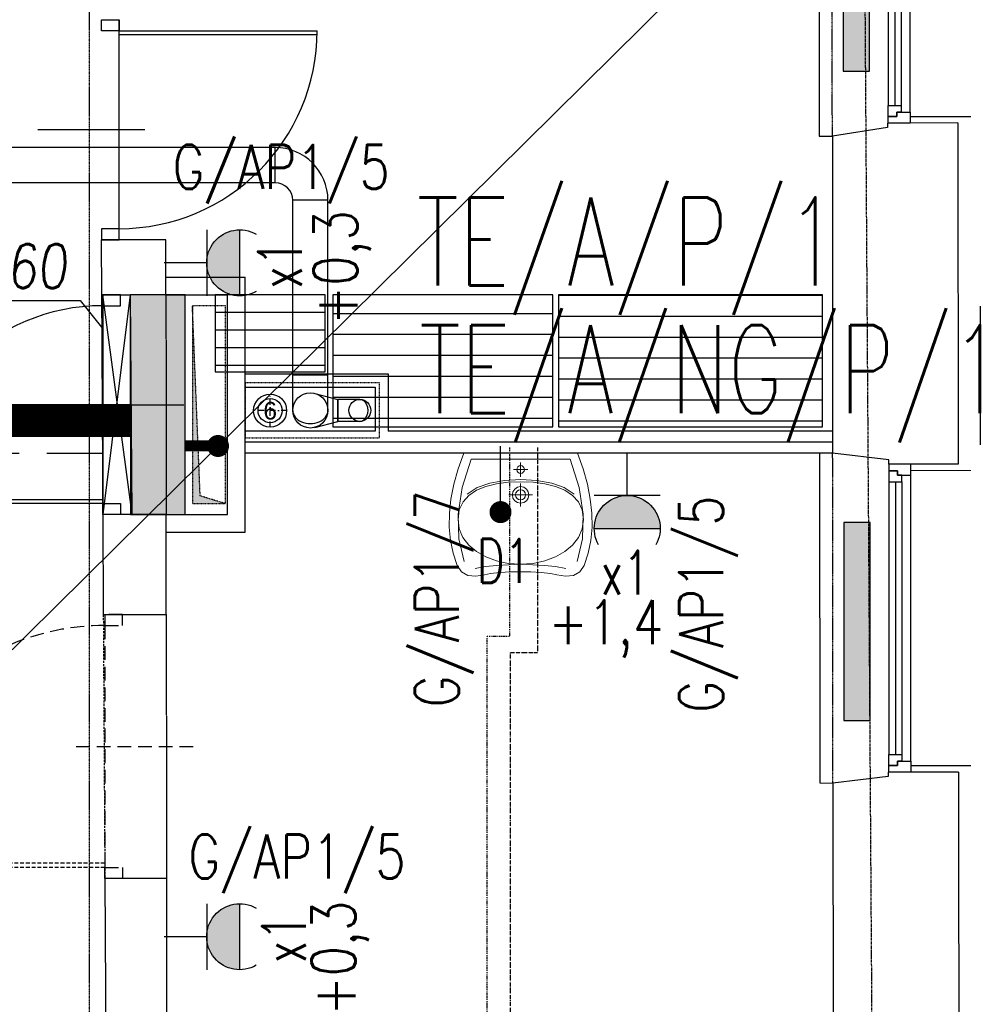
# Model space of a CAD drawing. Header units: inches. Extents: x -145354 to -97635, y 38777 to 78670.
# Tile 76 of 231: x -142027 to -141598, y 49564 to 50012. Entities that reach past the tile are written whole.
import ezdxf
from ezdxf.enums import TextEntityAlignment as Align

# ---------------------------------------------------------------- set-up
doc = ezdxf.new("R2010")
doc.units = ezdxf.units.IN
doc.header["$MEASUREMENT"] = 0
for name, pattern in [('00-inst$0$DASHDOT', [1, 0.5, -0.25, 0, -0.25]), ('CENTER', [2, 1.25, -0.25, 0.25, -0.25]), ('DASHDOT', [1, 0.5, -0.25, 0, -0.25]), ('DASHED', [0.75, 0.5, -0.25]), ('DASHED2', [0.375, 0.25, -0.125]), ('DIVIDE', [31.75, 12.7, -6.35, 0, -6.35, 0, -6.35])]:
    doc.linetypes.add(name, pattern=pattern)
doc.layers.get('0').update_dxf_attribs({"color": 101})
for name, color, linetype in [('Drz---drzwi', 5, 'Continuous'), ('E35', 6, 'Continuous'), ('E50', 3, 'Continuous'), ('E50_kor', 3, 'Continuous'), ('E90_kor', 6, 'Continuous'), ('Ins-kan', 54, 'Continuous'), ('Ins-went', 141, 'Continuous'), ('Mw-cr-rury', 160, 'DIVIDE'), ('Mw-wc-rury', 160, 'DASHDOT'), ('Okn---okna', 5, 'Continuous'), ('Os-osie glowne', 8, 'CENTER'), ('piony_K_nr', 240, 'Continuous'), ('Sc-cegla pelna', 32, 'Continuous'), ('Sc-gk', 120, 'Continuous'), ('Sc-gk-hatch', 8, 'Continuous'), ('Sc-izolacja term-obrys', 132, 'Continuous'), ('Sc-nad', 5, 'DASHED2'), ('Sc-nadproza kon', 5, 'DASHED2'), ('Sc-silikat', 61, 'Continuous'), ('Suf-widok', 8, 'Continuous'), ('W-idok', 9, 'Continuous'), ('W-otwor-strop', 126, 'Continuous'), ('Wym-wew', 8, 'Continuous'), ('Wyp-grzejniki', 56, 'Continuous'), ('Wyp-meble', 155, 'Continuous'), ('Wyp-sanitar', 131, 'Continuous')]:
    doc.layers.add(name, color=color, linetype=linetype)
doc.layers.get('Wym-wew').off()
doc.styles.add('ROMANS', font='romans', dxfattribs={"width": 0.85})
doc.styles.add('TYTUL2', font='ARIAL.TTF')
doc.linetypes.add('BATTING', pattern='A,0.0001,-0.1,[134,ltypeshp.shx,S=0.1,R=0,X=-0.1,Y=0],-0.2,[134,ltypeshp.shx,S=0.1,R=180,X=0.1,Y=0],-0.1', length=0.4001)

# ---------------------------------------------------------------- blocks, each defined once
blk = doc.blocks.new('G1')
at = {"layer": 'E35'}
blk.add_hatch(color=256, dxfattribs=at).paths.add_polyline_path([(10, 22.85), (-10, 22.85, 1)])
for p, q in [((-10, 22.85), (10, 22.85)), ((10, 12.85), (-10, 12.85))]:
    blk.add_line(p, q, dxfattribs=at)
blk.add_arc((0, 22.85), 10, 150, 30, dxfattribs=at)
at = {"layer": 'E50'}
blk.add_line((0, 12.85), (0, 0), dxfattribs=at)
blk = doc.blocks.new('_REHABILITACJA_STOLLIK1')
at = {"ltscale": 0.5}
h = blk.add_hatch(dxfattribs=at)
h.set_pattern_fill('LINE', color=256, scale=3, style=0)
h.set_pattern_definition([(0, (408087.254, 65975.66), (0, 9.525), [])])
h.paths.add_polyline_path([(0, -60), (120, -60), (120, 0), (0, 0)])
blk.add_lwpolyline([(0, -60), (120, -60), (120, 0), (0, 0)], close=True, dxfattribs=at)
blk = doc.blocks.new('_0630_UMYWALKA_NIEPEŁNOSPRAWNY')
at = {"lineweight": 0}
for points in [[(0, -54.01), (4.6, -54.04), (9.42, -54.29), (13.64, -54.72), (16.46, -55.28), (20.4, -56.01), (23.99, -55.58), (26.93, -53.97), (28.88, -51.12), (30.72, -45.51), (31.92, -39.69), (32.47, -33.64), (32.39, -27.38), (31.68, -20.89), (30.35, -14.17), (28.39, -7.2), (25.81, 0), (0, 0), (-25.81, 0), (-28.39, -7.2), (-30.35, -14.17), (-31.68, -20.89), (-32.39, -27.38), (-32.47, -33.64), (-31.92, -39.69), (-30.72, -45.51), (-28.88, -51.12), (-26.93, -53.97), (-23.99, -55.58), (-20.4, -56.01), (-16.46, -55.28), (-13.64, -54.72), (-9.42, -54.29), (-4.6, -54.04), (0, -54.01)], [(0, -5.72), (0.68, -5.86), (1.24, -6.24), (1.61, -6.8), (1.75, -7.48), (1.61, -8.16), (1.24, -8.71), (0.68, -9.09), (0, -9.23), (-0.68, -9.09), (-1.24, -8.71), (-1.61, -8.16), (-1.75, -7.48), (-1.61, -6.8), (-1.24, -6.24), (-0.68, -5.86), (0, -5.72)], [(0, -15.26), (1.46, -15.56), (2.65, -16.36), (3.46, -17.56), (3.75, -19.01), (3.46, -20.47), (2.65, -21.66), (1.46, -22.47), (0, -22.76), (-1.46, -22.47), (-2.65, -21.66), (-3.46, -20.47), (-3.75, -19.01), (-3.46, -17.56), (-2.65, -16.36), (-1.46, -15.56), (0, -15.26)], [(0, -16.71), (0.89, -16.89), (1.63, -17.39), (2.12, -18.12), (2.3, -19.01), (2.12, -19.91), (1.63, -20.64), (0.89, -21.13), (0, -21.31), (-0.89, -21.13), (-1.63, -20.64), (-2.12, -19.91), (-2.3, -19.01), (-2.12, -18.12), (-1.63, -17.39), (-0.89, -16.89), (0, -16.71)]]:
    blk.add_lwpolyline(points, close=True, dxfattribs=at)
for points in [[(25.67, -49.28), (28.14, -38.98), (28.45, -27.74), (26.59, -15.65), (22.51, -2.8), (0, -2.8), (-22.51, -2.8), (-26.59, -15.65), (-28.45, -27.74), (-28.14, -38.98), (-25.67, -49.28)], [(0, -10.73), (0, -4.22)], [(-3.25, -7.48), (3.25, -7.48)], [(-28.45, -30.14), (-27.86, -25.83), (-26.17, -22.22), (-23.51, -19.26), (-20, -16.92), (-15.76, -15.17), (-10.92, -13.96), (-5.6, -13.26), (0.07, -13.04), (5.74, -13.26), (11.05, -13.96), (15.89, -15.17), (20.13, -16.92), (23.64, -19.26), (26.3, -22.22), (27.99, -25.83), (28.58, -30.14)], [(-24.26, -18.74), (-19.75, -15.71), (-14.01, -13.63), (-7.31, -12.42), (0.07, -12.04), (7.44, -12.42), (14.14, -13.63), (19.88, -15.71), (24.39, -18.74)], [(0, -24.26), (0, -13.76)], [(5.34, -19.01), (-5.34, -19.01)], [(-28.45, -30.14), (-27.86, -34.42), (-26.18, -38.33), (-23.53, -41.81), (-20.04, -44.79), (-15.81, -47.22), (-10.99, -49.04), (-5.68, -50.17), (-0.02, -50.56), (5.66, -50.17), (10.98, -49.04), (15.83, -47.22), (20.09, -44.79), (23.61, -41.81), (26.29, -38.33), (27.99, -34.42), (28.58, -30.14)], [(20.64, -52.51), (15.94, -51.63), (10.86, -51.08), (5.51, -50.74), (0.02, -50.52), (-5.48, -50.74), (-10.83, -51.08), (-15.91, -51.63), (-20.61, -52.51)]]:
    blk.add_lwpolyline(points, dxfattribs=at)
at = {"lineweight": 0, "const_width": 0.282}
for points in [[(-0.13, -20.35), (-0.13, -20.35)], [(-0.07, -21.39), (-0.07, -21.39)]]:
    blk.add_lwpolyline(points, dxfattribs=at)
blk = doc.blocks.new('_0630_DRZWI_90')
at = {"ltscale": 7}
for p, q in [((5, 8), (5, 98)), ((6.8, 8), (6.8, 97.98))]:
    blk.add_line(p, q, dxfattribs=at)
at = {"ltscale": 25}
for p, q in [((50, 19.7), (50, -28.9)), ((5, 8), (0, 8)), ((0, 8), (5, 8)), ((0, 0), (0, 8)), ((95, 8), (5, 8)), ((5, 8), (5, 0)), ((95, 8), (95, 0)), ((100, 8), (95, 8)), ((100, 0), (100, 8)), ((5, 0), (0, 0)), ((5, 0), (0, 0)), ((95, 0), (100, 0)), ((95, 0), (100, 0))]:
    blk.add_line(p, q, dxfattribs=at)
at = {"ltscale": 7}
blk.add_arc((5, 8), 90, 0, 90, dxfattribs=at)
blk = doc.blocks.new('_DRZWI_W120')
at = {"ltscale": 25}
for p, q in [((44517.38, 20745.07), (44517.38, 20635.07)), ((44504.38, 20690.07), (44558.38, 20690.07))]:
    blk.add_line(p, q, dxfattribs=at)
at = {"ltscale": 7}
for p, q in [((44517.38, 20635.07), (44407.38, 20635.07)), ((44517.38, 20637.07), (44407.4, 20637.07))]:
    blk.add_line(p, q, dxfattribs=at)
at = {"ltscale": 25}
for points in [[(44525.38, 20750.07), (44517.38, 20750.07), (44517.38, 20745.07), (44525.38, 20745.07)], [(44525.38, 20630.07), (44517.38, 20630.07), (44517.38, 20635.07), (44525.38, 20635.07)]]:
    blk.add_lwpolyline(points, close=True, dxfattribs=at)
blk.add_arc((44517.38, 20635.07), 110, 90, 180, dxfattribs=at)
at = {"linetype": 'DASHED', "ltscale": 20}
blk.add_arc((44517.38, 20635.07), 110, 180, 270, dxfattribs=at)
blk = doc.blocks.new('ramiak140')
at = {"layer": 'Okn---okna'}
for p, q in [((-10, 135), (-10, 5)), ((-6, 8), (-6, 132)), ((-3, 8), (-3, 132)), ((0, 8), (0, 132))]:
    blk.add_line(p, q, dxfattribs=at)
for points in [[(-10, 135), (-10, 140), (0, 140), (0, 137), (-4, 137), (-4, 135)], [(-6, 132), (-6, 135), (-4, 135), (-4, 137), (0, 137), (0, 135), (0, 132)], [(-10, 5), (-10, 0), (0, 0), (0, 3), (-4, 3), (-4, 5)], [(-6, 8), (-6, 5), (-4, 5), (-4, 3), (0, 3), (0, 5), (0, 8)]]:
    blk.add_lwpolyline(points, close=True, dxfattribs=at)
blk = doc.blocks.new('_gslkflhklgj')
at = {"linetype": '00-inst$0$DASHDOT', "ltscale": 5}
for p, q in [((0, -7.5), (0, 7.5)), ((7.5, 0), (-7.5, 0))]:
    blk.add_line(p, q, dxfattribs=at)
for radius in [7.5, 5.5]:
    blk.add_circle((0, 0), radius)
blk = doc.blocks.new('G_90')
at = {"layer": 'Wyp-grzejniki'}
h = blk.add_hatch(dxfattribs=at)
h.set_pattern_fill('DOTS', color=256, scale=0.5, angle=90, style=0)
h.set_pattern_definition([(90, (-37823.9399, -77504.90915), (-0.79375, 0.396875), [0, -0.79375])])
h.paths.add_polyline_path([(90, -12), (90, 0), (0, 0), (0, -12)])
blk.add_lwpolyline([(0, 0), (0, -12), (90, -12), (90, 0)], close=True, dxfattribs=at)

msp = doc.modelspace()

# ---------------------------------------------------------------- hatches: boundary and pattern name
at = {"layer": 'E50', "linetype": 'Continuous'}
msp.add_hatch(color=256, dxfattribs=at).paths.add_polyline_path([(-141951.98, 49886.65), (-141976.95, 49886.65), (-141976.94, 49786.65), (-141951.96, 49786.65)])
at = {"layer": 'W-otwor-strop', "linetype": 'DASHED2', "ltscale": 0.3}
msp.add_hatch(color=256, dxfattribs=at).paths.add_polyline_path([(-141948.75, 49881.65), (-141948.75, 49791.65), (-141933.75, 49791.65), (-141945.21, 49795.19)])
at = {"layer": 'Wyp-meble'}
h = msp.add_hatch(dxfattribs=at)
h.set_pattern_fill('LINE', color=256, scale=3, angle=180, style=0)
h.set_pattern_definition([(180, (-549872.209, -16149.15), (-1e-15, -9.525), [])])
h.paths.add_polyline_path([(-141884.96, 49886.51), (-141884.96, 49826.51), (-141784.96, 49826.51), (-141784.96, 49886.51)])

# ---------------------------------------------------------------- linework, layer by layer
at = {"layer": 'E35'}
for p, q in [((-142343.96, 49415.73), (-141435.28, 50313.85)), ((-141989.57, 49886.65), (-141976.33, 49786.65)), ((-141976.95, 49886.65), (-141989.49, 49786.66)), ((-141808.68, 49787.81), (-141808.68, 49817.81))]:
    msp.add_line(p, q, dxfattribs=at)
msp.add_lwpolyline([(-141989.57, 49886.65), (-141976.95, 49886.65), (-141976.33, 49786.65), (-141989.49, 49786.66)], close=True, dxfattribs=at)
at = {"layer": 'E35', "const_width": 5}
msp.add_lwpolyline([(-141808.68, 49790.31, 1), (-141808.68, 49785.31, 1)], format="xyb", close=True, dxfattribs=at)
at = {"layer": 'E50'}
msp.add_lwpolyline([(-141976.95, 49886.65), (-141976.94, 49786.65), (-141951.96, 49786.65), (-141951.98, 49886.65)], close=True, dxfattribs=at)
at = {"layer": 'E50', "linetype": 'Continuous', "const_width": 5}
msp.add_lwpolyline([(-141937.09, 49817.87), (-141951.97, 49817.87)], dxfattribs=at)
at = {"layer": 'E50_kor', "linetype": 'DASHED2', "ltscale": 100}
msp.add_line((-141989.93, 49814.41), (-142162.47, 49814.41), dxfattribs=at)
at = {"layer": 'E50_kor', "const_width": 15}
msp.add_lwpolyline([(-141976.6, 49829.5), (-142147.47, 49829.41)], dxfattribs=at)
at = {"layer": 'E50_kor', "const_width": 5}
msp.add_lwpolyline([(-141939.59, 49817.87, 1), (-141934.59, 49817.87, 1)], format="xyb", close=True, dxfattribs=at)
at = {"layer": 'E90_kor', "ltscale": 15}
for p, q in [((-142057.21, 49883.93), (-141999.71, 49883.93)), ((-141999.71, 49883.93), (-141989.49, 49871.19))]:
    msp.add_line(p, q, dxfattribs=at)
at = {"layer": 'Ins-went'}
for p, q in [((-141911.12, 49953.54, -34840.5), (-142078.67, 49953.54, -34840.5)), ((-141911.12, 49937.54), (-141911.12, 49953.54)), ((-141911.12, 49937.54, -34840.5), (-142078.67, 49937.54, -34840.5)), ((-141903.12, 49850.04), (-141903.12, 49929.54)), ((-141887.12, 49929.54), (-141903.12, 49929.54)), ((-141887.12, 49850.04), (-141887.12, 49929.54)), ((-141903.12, 49834.04), (-141903.12, 49850.04)), ((-141887.12, 49850.04), (-141903.12, 49850.04)), ((-141887.12, 49834.04), (-141887.12, 49850.04)), ((-141893.1, 49841.78), (-141882.62, 49839.04)), ((-141882.62, 49829.04, 899.53), (-141882.62, 49839.04, 899.53)), ((-141872.62, 49839.04, 899.53), (-141882.62, 49839.04, 899.53)), ((-141882.62, 49839.04), (-141882.62, 49829.04)), ((-141893.1, 49826.3), (-141882.62, 49829.04)), ((-141872.62, 49829.04, 899.53), (-141882.62, 49829.04, 899.53))]:
    msp.add_line(p, q, dxfattribs=at)
for centre, radius in [((-141895.12, 49834.04), 8), ((-141895.12, 49834.04), 8), ((-141872.62, 49834.04, 899.53), 5)]:
    msp.add_circle(centre, radius, dxfattribs=at)
for radius in [24, 8]:
    msp.add_arc((-141911.12, 49929.54), radius, 0, 90, dxfattribs=at)
for centre, major_axis in [((-141872.62, 49834.04, 899.53), (0, -5)), ((-141895.12, 49834.04), (-8, 0))]:
    msp.add_ellipse(centre, major_axis=major_axis, ratio=0.75, start_param=0, end_param=3.141593, dxfattribs=at)
at = {"layer": 'Mw-cr-rury', "ltscale": 0.03}
for p, q in [((-141791.89, 49817.12), (-141791.89, 49723.88)), ((-141791.89, 49723.88), (-141804.26, 49723.88)), ((-141804.26, 49723.88), (-141804.26, 49248.72))]:
    msp.add_line(p, q, dxfattribs=at)
at = {"layer": 'Mw-wc-rury'}
for p, q in [((-141804.55, 49817.12), (-141804.55, 49731.2)), ((-141814.79, 49259.2), (-141814.79, 49731.2)), ((-141804.55, 49731.2), (-141814.79, 49731.2))]:
    msp.add_line(p, q, dxfattribs=at)
at = {"layer": 'Os-osie glowne'}
msp.add_line((-141628.68, 47893.27), (-141656.02, 51985.69), dxfattribs=at)
at = {"layer": 'Sc-cegla pelna'}
for p, q in [((-141657.83, 49958.65), (-141657.8, 49922.65)), ((-141657.8, 49922.65), (-141657.69, 49814.65)), ((-141960.8, 49911.65), (-141990.18, 49911.65)), ((-141990.18, 49911.65), (-141990.04, 49886.65)), ((-141960.77, 49886.65), (-141960.8, 49911.65)), ((-141989.49, 49786.65), (-141989.24, 49741.24)), ((-141960.68, 49786.65), (-141989.49, 49786.65)), ((-141960.63, 49741.24), (-141960.68, 49786.65)), ((-141989.24, 49741.24), (-141960.63, 49741.24)), ((-141657.55, 49664.65), (-141657.44, 49552.65)), ((-141960.51, 49621.24), (-141988.53, 49621.24)), ((-141960.51, 49621.24), (-141960.43, 49534.65))]:
    msp.add_line(p, q, dxfattribs=at)
for points in [[(-141600.85, 49964.71), (-141632.69, 49964.68), (-141632.69, 49962.68), (-141657.83, 49958.65)], [(-141600.85, 49964.71), (-141600.7, 49809.65)], [(-141600.69, 49809.65), (-141632.2, 49809.62), (-141632.2, 49811.62), (-141657.69, 49814.65)], [(-141600.56, 49669.65), (-141632.4, 49669.62), (-141632.4, 49667.62), (-141657.55, 49664.65)], [(-141600.56, 49669.65), (-141600.41, 49513.72)], [(-141988.53, 49621.24), (-141987.55, 49442.65)]]:
    msp.add_lwpolyline(points, dxfattribs=at)
at = {"layer": 'Sc-gk'}
for p, q in [((-141924.75, 49850.65), (-141859.71, 49850.65)), ((-141859.71, 49850.65), (-141859.71, 49824.65)), ((-141924.75, 49844.65), (-141865.71, 49844.65)), ((-141865.71, 49844.65), (-141865.71, 49824.65)), ((-141865.71, 49824.65), (-141924.75, 49824.65)), ((-141657.69, 49824.65), (-141859.71, 49824.65)), ((-141657.69, 49814.65), (-141924.75, 49814.65))]:
    msp.add_line(p, q, dxfattribs=at)
at = {"layer": 'Sc-gk-hatch', "linetype": 'BATTING', "ltscale": 0.22}
msp.add_line((-141657.69, 49819.65), (-141924.75, 49819.65), dxfattribs=at)
at = {"layer": 'Sc-izolacja term-obrys'}
for points in [[(-141622.49, 49967.69), (-141590.85, 49967.72), (-141590.69, 49806.66), (-141622.2, 49806.63)], [(-141622.2, 49672.63), (-141590.56, 49672.66), (-141590.41, 49510.73), (-141621.93, 49510.7)]]:
    msp.add_lwpolyline(points, dxfattribs=at)
at = {"layer": 'Sc-nad'}
for p, q in [((-141990.04, 49886.65), (-141989.49, 49786.65)), ((-141960.75, 49886.65), (-141960.68, 49786.65))]:
    msp.add_line(p, q, dxfattribs=at)
at = {"layer": 'Sc-nad', "ltscale": 4}
msp.add_lwpolyline([(-141989.24, 49741.24), (-141988.53, 49621.25)], dxfattribs=at)
at = {"layer": 'Sc-nad'}
msp.add_lwpolyline([(-141960.63, 49741.24), (-141960.51, 49621.24)], dxfattribs=at)
at = {"layer": 'Sc-nadproza kon', "linetype": 'DASHDOT', "ltscale": 0.5}
for p, q in [((-141657.83, 49958.65), (-141657.98, 50110.65)), ((-141657.55, 49664.65), (-141657.69, 49814.65))]:
    msp.add_line(p, q, dxfattribs=at)
at = {"layer": 'Sc-silikat'}
for p, q in [((-141960.75, 49894.65), (-141924.75, 49894.65)), ((-141924.75, 49778.65), (-141924.75, 49894.65)), ((-141960.75, 49886.65), (-141932.75, 49886.65)), ((-141932.75, 49786.65), (-141932.75, 49886.65)), ((-141960.67, 49786.65), (-141932.75, 49786.65)), ((-141960.67, 49778.65), (-141924.75, 49778.65))]:
    msp.add_line(p, q, dxfattribs=at)
at = {"layer": 'Suf-widok', "linetype": 'DIVIDE', "ltscale": 0.02}
msp.add_lwpolyline([(-141995.73, 50821.7), (-141995.73, 48561.54), (-142171.26, 48562.41), (-142186.25, 50821.7)], dxfattribs=at)
at = {"layer": 'W-idok'}
for p, q in [((-141663.96, 50104.68), (-141663.82, 49958.76)), ((-141663.82, 49958.76), (-141657.82, 49958.77)), ((-141657.69, 49814.65), (-141663.67, 49814.64)), ((-141663.67, 49814.64), (-141663.52, 49664.67)), ((-141663.52, 49664.67), (-141657.55, 49664.65))]:
    msp.add_line(p, q, dxfattribs=at)
at = {"layer": 'W-otwor-strop', "linetype": 'DASHED2', "ltscale": 0.3}
for points in [[(-141933.75, 49791.65), (-141933.75, 49881.65), (-141948.75, 49881.65), (-141948.75, 49791.65)], [(-141863.75, 49821.65), (-141863.75, 49846.65), (-141924.75, 49846.65), (-141924.75, 49821.65)]]:
    msp.add_lwpolyline(points, close=True, dxfattribs=at)
msp.add_lwpolyline([(-141933.75, 49791.65), (-141945.21, 49795.19), (-141948.75, 49881.65)], dxfattribs=at)
at = {"layer": 'Wyp-meble'}
for p, q in [((-141784.96, 49886.51), (-141884.96, 49886.51)), ((-141884.96, 49886.51), (-141884.96, 49826.51)), ((-141784.96, 49826.51), (-141784.96, 49886.51)), ((-141938.37, 49878.65), (-141888.37, 49878.65)), ((-141938.37, 49870.65), (-141888.37, 49870.65)), ((-141938.37, 49862.65), (-141888.37, 49862.65)), ((-141938.37, 49854.65), (-141888.37, 49854.65)), ((-141884.96, 49826.51), (-141784.96, 49826.51))]:
    msp.add_line(p, q, dxfattribs=at)
msp.add_lwpolyline([(-141938.37, 49851.65), (-141888.37, 49851.65), (-141888.37, 49886.65), (-141938.37, 49886.65)], close=True, dxfattribs=at)

# ---------------------------------------------------------------- block references
at = {"layer": 'Drz---drzwi'}
for p, rotation in [((-141990.04, 50011.65), 270), ((-141981.49, 49786.65), 90)]:
    msp.add_blockref('_0630_DRZWI_90', p, dxfattribs=dict(at, rotation=rotation))
at = {"layer": 'E35', "xscale": -1.5, "yscale": 1.5, "zscale": 1.5}
for p, rotation in [((-141961.5, 49901.12), 270), ((-141751.07, 49814.65), 180), ((-141961.5, 49594.79), 270)]:
    msp.add_blockref('G1', p, dxfattribs=dict(at, rotation=rotation))
at = {"layer": 'Ins-kan'}
msp.add_blockref('_gslkflhklgj', (-141913.4, 49833.95), dxfattribs=at)
at = {"layer": 'Okn---okna', "rotation": 180}
for p in [(-141632.49, 50104.68), (-141632.2, 49809.62)]:
    msp.add_blockref('ramiak140', p, dxfattribs=at)
at = {"layer": 'Sc-nad'}
msp.add_blockref('_DRZWI_W120', (-186505.92, 28991.18), dxfattribs=at)
at = {"layer": 'Wym-wew', "rotation": 90}
for p in [(-141652.96, 49988.18), (-141652.67, 49693.12)]:
    msp.add_blockref('G_90', p, dxfattribs=at)
at = {"layer": 'Wyp-meble', "rotation": 180}
msp.add_blockref('_REHABILITACJA_STOLLIK1', (-141662.33, 49826.52), dxfattribs=at)
at = {"layer": 'Wyp-sanitar'}
msp.add_blockref('_0630_UMYWALKA_NIEPEŁNOSPRAWNY', (-141799.55, 49814.65), dxfattribs=at)

# ---------------------------------------------------------------- texts
at = {"layer": 'E35', "style": 'ROMANS'}
for s, rotation, width, p in [('G/AP1/5', 0, 0.8, (-141908.38, 49943.32)), ('+0,3', 90, 0.8, (-141880.71, 49898.96)), ('x1', 90, 0.7, (-141908.97, 49900.5)), ('G/AP1/7', 90, 0.8, (-141836.22, 49748.42)), ('G/AP1/5', 90, 0.8, (-141716.04, 49745.98)), ('x1', 0, 0.7, (-141752, 49760.3)), ('+1,4', 0, 0.8, (-141760.8, 49734.72)), ('G/AP1/5', 0, 0.8, (-141901.2, 49629.82)), ('x1', 90, 0.7, (-141907.15, 49593.86)), ('+0,3', 90, 0.8, (-141881.57, 49585.06))]:
    msp.add_text(s, height=20, rotation=rotation, dxfattribs=dict(at, width=width)).set_placement(p, align=Align.MIDDLE)
at = {"layer": 'E35', "style": 'ROMANS', "width": 0.7}
msp.add_text('D1', height=20, dxfattribs=at).set_placement((-141807.11, 49765.6), align=Align.MIDDLE)
at = {"layer": 'E50', "style": 'ROMANS', "width": 0.7}
for s, p in [('TE/A/P/1', (-141846.77, 49890.85, 0)), ('TE/A/NG/P/1', (-141845.71, 49832.84, 0))]:
    msp.add_text(s, height=40, dxfattribs=at).set_placement(p)
at = {"layer": 'E90_kor', "ltscale": 15, "style": 'ROMANS', "oblique": 5, "width": 0.8}
msp.add_text('EL60', height=20, dxfattribs=at).set_placement((-142057.65, 49889.64))
at = {"layer": 'piony_K_nr', "style": 'TYTUL2'}
msp.add_text('6', height=8, dxfattribs=at).set_placement((-141916.49, 49829.91, -76.7))

doc.saveas('drawing.dxf')
